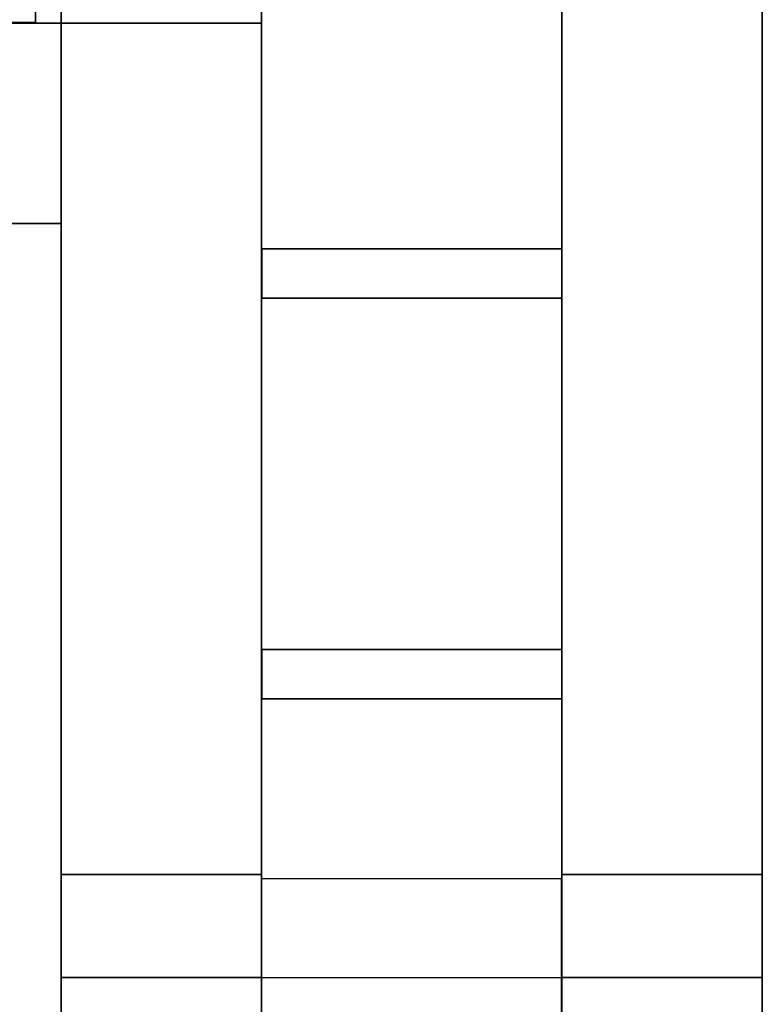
# Model space of a CAD drawing. Header units: millimetres. Extents: x -35 to 33166, y -35 to 31591.
# Tile 62 of 100: x 7144 to 7521, y 1257 to 1756. Entities that reach past the tile are written whole.
import ezdxf

# ---------------------------------------------------------------- set-up
doc = ezdxf.new("R2010")
doc.units = ezdxf.units.MM
doc.header["$LTSCALE"] = 25.4
doc.layers.get('0').update_dxf_attribs({"true_color": 0xffffff})
for name, color, linetype, true_color in [('end caps & lintels', 7, 'Continuous', 0xffa500), ('ICF - L1', 7, 'Continuous', 0xb4b464), ('ICF - L2', 7, 'Continuous', 0x64ff64)]:
    doc.layers.add(name, color=color, linetype=linetype, true_color=true_color)

# ---------------------------------------------------------------- blocks, each defined once
blk = doc.blocks.new('GF-WG02_LeftCap_6in_#1')
for p, q in [((0, 152.4), (0, 0)), ((50, 152.4), (0, 152.4)), ((50, 152.4, 457.2), (0, 152.4, 457.2)), ((0, 152.4, 457.2), (0, 0, 457.2)), ((0, 152.4), (0, 152.4, 457.2)), ((50, 0), (50, 152.4)), ((50, 0, 457.2), (50, 152.4, 457.2)), ((50, 152.4), (50, 152.4, 457.2)), ((0, 0), (50, 0)), ((0, 0, 457.2), (50, 0, 457.2)), ((0, 0), (0, 0, 457.2)), ((50, 0), (50, 0, 457.2))]:
    blk.add_line(p, q)
blk = doc.blocks.new('GF-WG02_LeftCap_6in_#2')
for p, q in [((0, 152.4), (0, 0)), ((50, 152.4), (0, 152.4)), ((50, 152.4, 457.2), (0, 152.4, 457.2)), ((0, 152.4, 457.2), (0, 0, 457.2)), ((0, 152.4), (0, 152.4, 457.2)), ((50, 0), (50, 152.4)), ((50, 0, 457.2), (50, 152.4, 457.2)), ((50, 152.4), (50, 152.4, 457.2)), ((0, 0), (50, 0)), ((0, 0, 457.2), (50, 0, 457.2)), ((0, 0), (0, 0, 457.2)), ((50, 0), (50, 0, 457.2))]:
    blk.add_line(p, q)
blk = doc.blocks.new('GF-WG02_LeftCap_6in_#3')
for p, q in [((0, 152.4), (0, 0)), ((50, 152.4), (0, 152.4)), ((50, 152.4, 457.2), (0, 152.4, 457.2)), ((0, 152.4, 457.2), (0, 0, 457.2)), ((0, 152.4), (0, 152.4, 457.2)), ((50, 0), (50, 152.4)), ((50, 0, 457.2), (50, 152.4, 457.2)), ((50, 152.4), (50, 152.4, 457.2)), ((0, 0), (50, 0)), ((0, 0, 457.2), (50, 0, 457.2)), ((0, 0), (0, 0, 457.2)), ((50, 0), (50, 0, 457.2))]:
    blk.add_line(p, q)
blk = doc.blocks.new('GF-WG02_LeftCap_6in_#4')
for p, q in [((0, 152.4), (0, 0)), ((50, 152.4), (0, 152.4)), ((50, 152.4, 457.2), (0, 152.4, 457.2)), ((0, 152.4, 457.2), (0, 0, 457.2)), ((0, 152.4), (0, 152.4, 457.2)), ((50, 0), (50, 152.4)), ((50, 0, 457.2), (50, 152.4, 457.2)), ((50, 152.4), (50, 152.4, 457.2)), ((0, 0), (50, 0)), ((0, 0, 457.2), (50, 0, 457.2)), ((0, 0), (0, 0, 457.2)), ((50, 0), (50, 0, 457.2))]:
    blk.add_line(p, q)
blk = doc.blocks.new('GF-WG02_LeftCap_6in_#5')
for p, q in [((0, 152.4), (0, 0)), ((50, 152.4), (0, 152.4)), ((50, 152.4, 271.2), (0, 152.4, 271.2)), ((0, 152.4, 271.2), (0, 0, 271.2)), ((0, 152.4), (0, 152.4, 271.2)), ((50, 0), (50, 152.4)), ((50, 0, 271.2), (50, 152.4, 271.2)), ((50, 152.4), (50, 152.4, 271.2)), ((0, 0), (50, 0)), ((0, 0, 271.2), (50, 0, 271.2)), ((0, 0), (0, 0, 271.2)), ((50, 0), (50, 0, 271.2))]:
    blk.add_line(p, q)
blk = doc.blocks.new('GF-WG02_HeadLintel_6in_#1')
for p, q in [((0, 152.4), (0, 0)), ((785, 152.4), (0, 152.4)), ((785, 152.4, 63), (0, 152.4, 63)), ((0, 152.4, 63), (0, 0, 63)), ((0, 152.4), (0, 152.4, 63)), ((0, 0), (785, 0)), ((0, 0, 63), (785, 0, 63)), ((0, 0), (0, 0, 63))]:
    blk.add_line(p, q)
blk = doc.blocks.new('GF-WG02_SillLintel_6in_#1')
for p, q in [((0, 152.4), (0, 0)), ((785, 152.4), (0, 152.4)), ((785, 152.4, 63), (0, 152.4, 63)), ((0, 152.4, 63), (0, 0, 63)), ((0, 152.4), (0, 152.4, 63)), ((0, 0), (785, 0)), ((0, 0, 63), (785, 0, 63)), ((0, 0), (0, 0, 63))]:
    blk.add_line(p, q)
blk = doc.blocks.new('6XR35_90_C_Web')
for p, q in [((-76.07, -46.84, -12.5), (-76.07, 46.84, -12.5)), ((-76.07, 46.84, -12.5), (76.07, 46.84, -12.5)), ((76.07, 46.84, 12.5), (-76.07, 46.84, 12.5)), ((-76.07, 46.84, 12.5), (-76.07, -46.84, 12.5)), ((-76.07, 46.84, -12.5), (-76.07, 46.84, 12.5)), ((76.07, 46.84, -12.5), (76.07, -46.84, -12.5)), ((76.07, -46.84, 12.5), (76.07, 46.84, 12.5)), ((76.07, 46.84, 12.5), (76.07, 46.84, -12.5)), ((76.07, -46.84, -12.5), (-76.07, -46.84, -12.5)), ((-76.07, -46.84, 12.5), (76.07, -46.84, 12.5)), ((-76.07, -46.84, 12.5), (-76.07, -46.84, -12.5)), ((76.07, -46.84, -12.5), (76.07, -46.84, 12.5))]:
    blk.add_line(p, q)
blk = doc.blocks.new('Group428#1')
for p, q in [((-254, -254, 457.2), (-1092.2, -254, 457.2)), ((-254, -254), (-1092.2, -254)), ((-254, -685.8, 457.2), (-254, -254, 457.2)), ((-254, -254, 457.2), (-254, -254)), ((-254, -685.8), (-254, -254)), ((-1092.2, -355.6, 457.2), (-355.6, -355.6, 457.2)), ((-1092.2, -355.6), (-355.6, -355.6)), ((-355.6, -355.6, 457.2), (-355.6, -685.8, 457.2)), ((-355.6, -355.6, 457.2), (-355.6, -355.6)), ((-355.6, -355.6), (-355.6, -685.8)), ((-355.6, -685.8, 457.2), (-254, -685.8, 457.2)), ((-355.6, -685.8), (-355.6, -685.8, 457.2)), ((-355.6, -685.8), (-254, -685.8)), ((-254, -685.8, 457.2), (-254, -685.8))]:
    blk.add_line(p, q)
blk = doc.blocks.new('Group429#1')
for p, q in [((-1092.2, 0, 457.2), (0, 0, 457.2)), ((0, 0), (-1092.2, 0)), ((0, 0, 457.2), (0, -685.8, 457.2)), ((0, -685.8), (0, 0)), ((-227.79, -101.6, 457.2), (-1092.2, -101.6, 457.2)), ((-1092.2, -101.6), (-227.79, -101.6)), ((-101.6, -685.8, 457.2), (-101.6, -227.96, 457.2)), ((-101.6, -227.96), (-101.6, -685.8)), ((0, -685.8, 457.2), (-101.6, -685.8, 457.2)), ((-101.6, -685.8, 457.2), (-101.6, -685.8)), ((-101.6, -685.8), (0, -685.8)), ((0, -685.8), (0, -685.8, 457.2))]:
    blk.add_line(p, q)
blk = doc.blocks.new('6XR35_90_C#1')
for name in ['Group429#1', 'Group428#1']:
    blk.add_blockref(name, (0, 0))
at = {"extrusion": (9.17096e-16, 1, -1.15708e-14)}
for p in [(177.8, 99.45, -381), (177.8, 99.45, -584.2)]:
    blk.add_blockref('6XR35_90_C_Web', p, dxfattribs=at)
at = {"extrusion": (9.17096e-16, 1, 1.15708e-14)}
for p in [(177.8, 360.57, -381), (177.8, 360.57, -584.2)]:
    blk.add_blockref('6XR35_90_C_Web', p, dxfattribs=at)
blk = doc.blocks.new('6XR35_90_C')
for name in ['Group429#1', 'Group428#1']:
    blk.add_blockref(name, (0, 0))
at = {"extrusion": (1, -1.02405e-15, 1.15708e-14)}
for p in [(-177.67, 358.96, -584.2), (-177.67, 358.96, -381)]:
    blk.add_blockref('6XR35_90_C_Web', p, dxfattribs=at)
at = {"extrusion": (1, -1.02405e-15, -1.15708e-14)}
for p in [(-177.67, 97.84, -584.2), (-177.67, 97.84, -381)]:
    blk.add_blockref('6XR35_90_C_Web', p, dxfattribs=at)
blk = doc.blocks.new('Group8500')
for p, q in [((-738.02, -355.6, 457.2), (-738.02, -254, 457.2)), ((-738.02, -254, 457.2), (-738.02, -254, 0)), ((-738.02, -254, 0), (-738.02, -355.6, 0)), ((-738.02, -254, 0), (-254, -254, 0)), ((-738.02, -254, 457.2), (-254, -254, 457.2)), ((-254, -685.8, 0), (-254, -254, 0)), ((-254, -254, 457.2), (-254, -254, 0)), ((-254, -254, 457.2), (-254, -685.8, 457.2)), ((-738.02, -355.6, 0), (-738.02, -355.6, 457.2)), ((-738.02, -355.6, 0), (-355.6, -355.6, 0)), ((-738.02, -355.6, 457.2), (-355.6, -355.6, 457.2)), ((-355.6, -685.8, 457.2), (-355.6, -355.6, 457.2)), ((-355.6, -355.6, 457.2), (-355.6, -355.6, 0)), ((-355.6, -685.8, 0), (-355.6, -355.6, 0))]:
    blk.add_line(p, q)
blk = doc.blocks.new('Group8501')
for p, q in [((-738.02, 0, 0), (-738.02, -101.6, 0)), ((-738.02, -101.6, 457.2), (-738.02, 0, 457.2)), ((-738.02, 0, 457.2), (-738.02, 0, 0)), ((-738.02, 0, 457.2), (0, 0, 457.2)), ((-738.02, 0, 0), (0, 0, 0)), ((-738.02, -101.6, 0), (-738.02, -101.6, 457.2)), ((-738.02, -101.6, 0), (-227.79, -101.6, 0)), ((-738.02, -101.6, 457.2), (-227.79, -101.6, 457.2))]:
    blk.add_line(p, q)
blk = doc.blocks.new('6XR35_90_C_MSG#99')
for name in ['Group8501', 'Group8500']:
    blk.add_blockref(name, (0, 0))
at = {"extrusion": (1, -1.02405e-15, 1.15708e-14)}
for p in [(-177.67, 358.96, -584.2), (-177.67, 358.96, -381)]:
    blk.add_blockref('6XR35_90_C_Web', p, dxfattribs=at)
at = {"extrusion": (1, -1.02405e-15, -1.15708e-14)}
for p in [(-177.67, 97.84, -584.2), (-177.67, 97.84, -381)]:
    blk.add_blockref('6XR35_90_C_Web', p, dxfattribs=at)
blk = doc.blocks.new('Group8666')
for p, q in [((-254, -254, 0), (-1019.76, -254, 0)), ((-254, -254, 457.2), (-1019.76, -254, 457.2)), ((-254, -685.8, 0), (-254, -254, 0)), ((-254, -254, 457.2), (-254, -254, 0)), ((-254, -254, 457.2), (-254, -685.8, 457.2)), ((-355.6, -355.6, 0), (-1019.76, -355.6, 0)), ((-355.6, -355.6, 457.2), (-1019.76, -355.6, 457.2)), ((-355.6, -685.8, 0), (-355.6, -355.6, 0)), ((-355.6, -685.8, 457.2), (-355.6, -355.6, 457.2)), ((-355.6, -355.6, 457.2), (-355.6, -355.6, 0)), ((-355.6, -685.8, 0), (-254, -685.8, 0)), ((-254, -685.8, 457.2), (-355.6, -685.8, 457.2)), ((-355.6, -685.8, 457.2), (-355.6, -685.8, 0)), ((-254, -685.8, 457.2), (-254, -685.8, 0))]:
    blk.add_line(p, q)
blk = doc.blocks.new('Group8667')
for p, q in [((0, 0, 457.2), (0, -685.8, 457.2)), ((0, -685.8), (0, 0)), ((-101.6, -227.96, 457.2), (-101.6, -685.8, 457.2)), ((-101.6, -685.8), (-101.6, -227.96)), ((0, -685.8), (-101.6, -685.8)), ((0, -685.8, 457.2), (-101.6, -685.8, 457.2)), ((-101.6, -685.8, 457.2), (-101.6, -685.8)), ((0, -685.8), (0, -685.8, 457.2))]:
    blk.add_line(p, q)
blk = doc.blocks.new('6XR35_90_C_MSG#134')
for name in ['Group8667', 'Group8666']:
    blk.add_blockref(name, (0, 0))
at = {"extrusion": (9.17096e-16, 1, -1.15708e-14)}
for p in [(177.8, 99.45, -381), (177.8, 99.45, -584.2)]:
    blk.add_blockref('6XR35_90_C_Web', p, dxfattribs=at)
at = {"extrusion": (9.17096e-16, 1, 1.15708e-14)}
for p in [(177.8, 360.57, -381), (177.8, 360.57, -584.2)]:
    blk.add_blockref('6XR35_90_C_Web', p, dxfattribs=at)
blk = doc.blocks.new('Group#1509')
for p, q in [((-738.02, -355.6, 457.2), (-738.02, -254, 457.2)), ((-738.02, -254, 457.2), (-738.02, -254, 0)), ((-738.02, -254, 0), (-738.02, -355.6, 0)), ((-738.02, -254, 0), (-254, -254, 0)), ((-738.02, -254, 457.2), (-254, -254, 457.2)), ((-254, -685.8, 0), (-254, -254, 0)), ((-254, -254, 457.2), (-254, -254, 0)), ((-254, -254, 457.2), (-254, -685.8, 457.2)), ((-738.02, -355.6, 0), (-738.02, -355.6, 457.2)), ((-355.6, -355.6, 0), (-738.02, -355.6, 0)), ((-738.02, -355.6, 457.2), (-355.6, -355.6, 457.2)), ((-355.6, -685.8, 457.2), (-355.6, -355.6, 457.2)), ((-355.6, -355.6, 457.2), (-355.6, -355.6, 0)), ((-355.6, -685.8, 0), (-355.6, -355.6, 0))]:
    blk.add_line(p, q)
blk = doc.blocks.new('Group#1510')
for p, q in [((-738.02, -101.6, 457.2), (-738.02, 0, 457.2)), ((-738.02, 0, 457.2), (-738.02, 0, 0)), ((-738.02, 0, 0), (-738.02, -101.6, 0)), ((-738.02, 0, 0), (0, 0, 0)), ((-738.02, 0, 457.2), (0, 0, 457.2)), ((-738.02, -101.6, 0), (-738.02, -101.6, 457.2)), ((-738.02, -101.6, 0), (-227.79, -101.6, 0)), ((-738.02, -101.6, 457.2), (-227.79, -101.6, 457.2))]:
    blk.add_line(p, q)
blk = doc.blocks.new('6XR35_90_C_MSG#170')
for name in ['Group#1510', 'Group#1509']:
    blk.add_blockref(name, (0, 0))
at = {"extrusion": (1, -1.02405e-15, 1.15708e-14)}
for p in [(-177.67, 358.96, -584.2), (-177.67, 358.96, -381)]:
    blk.add_blockref('6XR35_90_C_Web', p, dxfattribs=at)
at = {"extrusion": (1, -1.02405e-15, -1.15708e-14)}
for p in [(-177.67, 97.84, -584.2), (-177.67, 97.84, -381)]:
    blk.add_blockref('6XR35_90_C_Web', p, dxfattribs=at)
blk = doc.blocks.new('Group#3342')
for p, q in [((-254, -254, 0), (-1019.76, -254, 0)), ((-254, -254, 457.2), (-1019.76, -254, 457.2)), ((-254, -685.8, 0), (-254, -254, 0)), ((-254, -254, 457.2), (-254, -254, 0)), ((-254, -254, 457.2), (-254, -685.8, 457.2)), ((-355.6, -355.6, 0), (-1019.76, -355.6, 0)), ((-355.6, -355.6, 457.2), (-1019.76, -355.6, 457.2)), ((-355.6, -685.8, 457.2), (-355.6, -355.6, 457.2)), ((-355.6, -355.6, 457.2), (-355.6, -355.6, 0)), ((-355.6, -685.8, 0), (-355.6, -355.6, 0)), ((-355.6, -685.8, 0), (-254, -685.8, 0)), ((-254, -685.8, 457.2), (-355.6, -685.8, 457.2)), ((-355.6, -685.8, 457.2), (-355.6, -685.8, 0)), ((-254, -685.8, 457.2), (-254, -685.8, 0))]:
    blk.add_line(p, q)
blk = doc.blocks.new('Group9305')
for p, q in [((0, 0, 457.2), (0, -685.8, 457.2)), ((0, -685.8, 0), (0, 0, 0)), ((-101.6, -685.8, 0), (-101.6, -227.96, 0)), ((-101.6, -685.8, 457.2), (-101.6, -227.96, 457.2)), ((0, -685.8, 0), (-101.6, -685.8, 0)), ((0, -685.8, 457.2), (-101.6, -685.8, 457.2)), ((-101.6, -685.8, 457.2), (-101.6, -685.8, 0)), ((0, -685.8, 457.2), (0, -685.8, 0))]:
    blk.add_line(p, q)
blk = doc.blocks.new('6XR35_90_C_MSG#207')
for name in ['Group9305', 'Group#3342']:
    blk.add_blockref(name, (0, 0))
at = {"extrusion": (9.17096e-16, 1, -1.15708e-14)}
for p in [(177.8, 99.45, -381), (177.8, 99.45, -584.2)]:
    blk.add_blockref('6XR35_90_C_Web', p, dxfattribs=at)
at = {"extrusion": (9.17096e-16, 1, 1.15708e-14)}
for p in [(177.8, 360.57, -381), (177.8, 360.57, -584.2)]:
    blk.add_blockref('6XR35_90_C_Web', p, dxfattribs=at)
blk = doc.blocks.new('Group#3562')
for p, q in [((-1092.2, -254, 182.3), (-738.02, -254, 182.3)), ((-1092.2, -254, 457.2), (-254, -254, 457.2)), ((-738.02, -254, 182.3), (-738.02, -355.6, 182.3)), ((-738.02, -254, 0), (-738.02, -355.6, 0)), ((-738.02, -254, 182.3), (-738.02, -254, 0)), ((-738.02, -254, 0), (-254, -254, 0)), ((-254, -685.8, 0), (-254, -254, 0)), ((-254, -254, 457.2), (-254, -254, 0)), ((-254, -254, 457.2), (-254, -685.8, 457.2)), ((-738.02, -355.6, 182.3), (-1092.2, -355.6, 182.3)), ((-355.6, -355.6, 457.2), (-1092.2, -355.6, 457.2)), ((-738.02, -355.6, 0), (-738.02, -355.6, 182.3)), ((-738.02, -355.6, 0), (-355.6, -355.6, 0)), ((-355.6, -685.8, 457.2), (-355.6, -355.6, 457.2)), ((-355.6, -355.6, 457.2), (-355.6, -355.6, 0)), ((-355.6, -685.8, 0), (-355.6, -355.6, 0))]:
    blk.add_line(p, q)
blk = doc.blocks.new('Group#3563')
for p, q in [((-1092.2, 0, 182.3), (-738.02, 0, 182.3)), ((-1092.2, 0, 457.2), (0, 0, 457.2)), ((-738.02, 0, 182.3), (-738.02, -101.6, 182.3)), ((-738.02, 0, 0), (-738.02, -101.6, 0)), ((-738.02, 0, 182.3), (-738.02, 0, 0)), ((-738.02, 0, 0), (0, 0, 0)), ((-738.02, -101.6, 182.3), (-1092.2, -101.6, 182.3)), ((-227.79, -101.6, 457.2), (-1092.2, -101.6, 457.2)), ((-738.02, -101.6, 0), (-738.02, -101.6, 182.3)), ((-738.02, -101.6, 0), (-227.79, -101.6, 0))]:
    blk.add_line(p, q)
blk = doc.blocks.new('6XR35_90_C_MSG#239')
for name in ['Group#3563', 'Group#3562']:
    blk.add_blockref(name, (0, 0))
at = {"extrusion": (1, -1.02405e-15, 1.15708e-14)}
for p in [(-177.67, 358.96, -584.2), (-177.67, 358.96, -381)]:
    blk.add_blockref('6XR35_90_C_Web', p, dxfattribs=at)
at = {"extrusion": (1, -1.02405e-15, -1.15708e-14)}
for p in [(-177.67, 97.84, -584.2), (-177.67, 97.84, -381)]:
    blk.add_blockref('6XR35_90_C_Web', p, dxfattribs=at)
blk = doc.blocks.new('Group#4009')
for p, q in [((-1092.2, -254, 457.2), (-254, -254, 457.2)), ((-1092.2, -254, 0), (-254, -254, 0)), ((-254, -254, 457.2), (-254, -254, 0)), ((-254, -254, 457.2), (-254, -685.8, 457.2)), ((-254, -254, 0), (-254, -685.8, 0)), ((-355.6, -355.6, 0), (-1092.2, -355.6, 0)), ((-1092.2, -355.6, 457.2), (-355.6, -355.6, 457.2)), ((-355.6, -355.6, 457.2), (-355.6, -355.6, 0)), ((-355.6, -685.8, 457.2), (-355.6, -355.6, 457.2)), ((-355.6, -355.6, 0), (-355.6, -685.8, 0)), ((-254, -685.8, 457.2), (-355.6, -685.8, 457.2)), ((-355.6, -685.8, 0), (-254, -685.8, 0)), ((-355.6, -685.8, 457.2), (-355.6, -685.8, 0)), ((-254, -685.8, 0), (-254, -685.8, 457.2))]:
    blk.add_line(p, q)
blk = doc.blocks.new('Group#4010')
for p, q in [((-0.01, -685.8, 98.33), (-0.01, -0.02, 98.33)), ((-0.01, -0.02, 250.87), (-0.01, -685.8, 250.87)), ((-0.01, -0.02, 0), (-0.01, -685.8, 0)), ((-0.01, -685.8, 457.2), (-0.01, -0.02, 457.2)), ((-101.6, -227.96, 98.33), (-101.6, -685.8, 98.33)), ((-101.6, -685.8, 250.87), (-101.6, -227.96, 250.87)), ((-101.6, -227.96, 0), (-101.6, -685.8, 0)), ((-101.6, -685.8, 457.2), (-101.6, -227.96, 457.2)), ((-101.6, -685.8, 98.33), (-0.01, -685.8, 98.33)), ((-0.01, -685.8, 250.87), (-101.6, -685.8, 250.87)), ((-101.6, -685.8, 98.33), (-101.6, -685.8, 0)), ((-101.6, -685.8, 0), (-0.01, -685.8, 0)), ((-0.01, -685.8, 457.2), (-101.6, -685.8, 457.2)), ((-101.6, -685.8, 457.2), (-101.6, -685.8, 250.87)), ((-0.01, -685.8, 0), (-0.01, -685.8, 98.33)), ((-0.01, -685.8, 250.87), (-0.01, -685.8, 457.2))]:
    blk.add_line(p, q)
blk = doc.blocks.new('Group#4011')
for p, q in [((-76.07, -1.12, -12.5), (-76.07, -1.12, 12.5)), ((-76.07, -1.12, 12.5), (76.07, -1.12, 12.5)), ((76.07, -1.12, -12.5), (-76.07, -1.12, -12.5)), ((-76.07, -1.12, 12.5), (-76.07, -46.84, 12.5)), ((-76.07, -1.12, -12.5), (-76.07, -46.84, -12.5)), ((76.07, -1.12, 12.5), (76.07, -1.12, -12.5)), ((76.07, -1.12, 12.5), (76.07, -46.84, 12.5)), ((76.07, -1.12, -12.5), (76.07, -46.84, -12.5)), ((-76.07, -46.84, -12.5), (-76.07, -46.84, 12.5)), ((-76.07, -46.84, -12.5), (76.07, -46.84, -12.5)), ((-76.07, -46.84, 12.5), (76.07, -46.84, 12.5)), ((76.07, -46.84, -12.5), (76.07, -46.84, 12.5))]:
    blk.add_line(p, q)
blk = doc.blocks.new('Group#4012')
for p, q in [((-76.07, -1.12, -12.5), (-76.07, -1.12, 12.5)), ((-76.07, -1.12, 12.5), (76.07, -1.12, 12.5)), ((76.07, -1.12, -12.5), (-76.07, -1.12, -12.5)), ((-76.07, -1.12, 12.5), (-76.07, -46.84, 12.5)), ((-76.07, -1.12, -12.5), (-76.07, -46.84, -12.5)), ((76.07, -1.12, 12.5), (76.07, -1.12, -12.5)), ((76.07, -1.12, 12.5), (76.07, -46.84, 12.5)), ((76.07, -1.12, -12.5), (76.07, -46.84, -12.5)), ((-76.07, -46.84, -12.5), (-76.07, -46.84, 12.5)), ((-76.07, -46.84, -12.5), (76.07, -46.84, -12.5)), ((-76.07, -46.84, 12.5), (76.07, -46.84, 12.5)), ((76.07, -46.84, -12.5), (76.07, -46.84, 12.5))]:
    blk.add_line(p, q)
blk = doc.blocks.new('6XR35_90_C_MSG#278')
for name in ['Group#4010', 'Group#4009']:
    blk.add_blockref(name, (0, 0))
at = {"extrusion": (9.17096e-16, 1, 1.15708e-14)}
for p in [(177.8, 360.57, -381), (177.8, 360.57, -584.2)]:
    blk.add_blockref('6XR35_90_C_Web', p, dxfattribs=at)
at = {"extrusion": (9.17096e-16, 1, -1.15708e-14)}
for name, p in [('Group#4012', (177.8, 99.45, -381)), ('Group#4011', (177.8, 99.45, -584.2))]:
    blk.add_blockref(name, p, dxfattribs=at)
blk = doc.blocks.new('Group8285')
for p, q in [((-101.6, 0, 0), (-101.6, 265.1, 0)), ((-101.6, 265.1, 0), (0, 265.1, 0)), ((-101.6, 212.88, 457.2), (-101.6, 265.1, 457.2)), ((-101.6, 265.1, 457.2), (-101.6, 265.1, 0)), ((-101.6, 265.1, 457.2), (0, 265.1, 457.2)), ((0, 0, 0), (0, 265.1, 0)), ((0, 265.1, 457.2), (0, 265.1, 0)), ((0, 212.88, 457.2), (0, 265.1, 457.2)), ((-101.6, 212.88, 367.8), (0, 212.88, 367.8)), ((-101.6, 212.88, 367.8), (-101.6, 0, 367.8)), ((0, 212.88, 457.2), (-101.6, 212.88, 457.2)), ((-101.6, 212.88, 457.2), (-101.6, 212.88, 367.8)), ((0, 0, 367.8), (0, 212.88, 367.8)), ((0, 212.88, 367.8), (0, 212.88, 457.2)), ((-101.6, 0, 367.8), (0, 0, 367.8)), ((-101.6, 0, 0), (0, 0, 0)), ((-101.6, 0, 367.8), (-101.6, 0, 0)), ((0, 0, 367.8), (0, 0, 0))]:
    blk.add_line(p, q)
blk = doc.blocks.new('Group8286')
for p, q in [((-355.6, 0, 0), (-355.6, 265.1, 0)), ((-355.6, 265.1, 0), (-254, 265.1, 0)), ((-355.6, 212.88, 457.2), (-355.6, 265.1, 457.2)), ((-355.6, 265.1, 457.2), (-355.6, 265.1, 0)), ((-355.6, 265.1, 457.2), (-254, 265.1, 457.2)), ((-254, 0, 0), (-254, 265.1, 0)), ((-254, 265.1, 457.2), (-254, 265.1, 0)), ((-254, 212.88, 457.2), (-254, 265.1, 457.2)), ((-254, 212.88, 367.8), (-355.6, 212.88, 367.8)), ((-355.6, 212.88, 367.8), (-355.6, 0, 367.8)), ((-355.6, 212.88, 457.2), (-355.6, 212.88, 367.8)), ((-254, 212.88, 457.2), (-355.6, 212.88, 457.2)), ((-254, 0, 367.8), (-254, 212.88, 367.8)), ((-254, 212.88, 367.8), (-254, 212.88, 457.2)), ((-355.6, 0, 367.8), (-254, 0, 367.8)), ((-355.6, 0, 0), (-254, 0, 0)), ((-355.6, 0, 367.8), (-355.6, 0, 0)), ((-254, 0, 367.8), (-254, 0, 0))]:
    blk.add_line(p, q)
blk = doc.blocks.new('Group8287')
for p, q in [((-101.6, 114.1, 51), (-253.75, 114.1, 51)), ((-253.75, 114.1, 51), (-253.75, 114.1, 144.68)), ((-253.75, 114.1, 144.68), (-101.6, 114.1, 144.68)), ((-253.75, 89.1, 51), (-253.75, 114.1, 51)), ((-253.75, 114.1, 144.68), (-253.75, 89.1, 144.68)), ((-101.6, 114.1, 144.68), (-101.6, 114.1, 51)), ((-101.6, 114.1, 51), (-101.6, 89.1, 51)), ((-101.6, 89.1, 144.68), (-101.6, 114.1, 144.68)), ((-101.6, 89.1, 144.68), (-253.75, 89.1, 144.68)), ((-253.75, 89.1, 144.68), (-253.75, 89.1, 51)), ((-253.75, 89.1, 51), (-101.6, 89.1, 51)), ((-101.6, 89.1, 51), (-101.6, 89.1, 144.68))]:
    blk.add_line(p, q)
blk = doc.blocks.new('6XR35_96_S_CUT_10_375_MSG#1')
for name in ['Group8286', 'Group8285', 'Group8287']:
    blk.add_blockref(name, (0, 0))
blk = doc.blocks.new('Group8763')
for p, q in [((-101.6, 265.1, 457.2), (-101.6, 212.88, 457.2)), ((-101.6, 265.1, 457.2), (-101.6, 265.1, 0)), ((-101.6, 265.1, 0), (-101.6, 212.88, 0)), ((-101.6, 265.1, 457.2), (0, 265.1, 457.2)), ((-101.6, 265.1, 0), (0, 265.1, 0)), ((0, 265.1, 457.2), (0, 212.88, 457.2)), ((0, 265.1, 0), (0, 212.88, 0)), ((0, 265.1, 457.2), (0, 265.1, 0)), ((-101.6, 212.88, 0), (0, 212.88, 0)), ((0, 212.88, 457.2), (-101.6, 212.88, 457.2)), ((-101.6, 212.88, 457.2), (-101.6, 212.88, 0)), ((0, 212.88, 0), (0, 212.88, 457.2))]:
    blk.add_line(p, q)
blk = doc.blocks.new('Group8764')
for p, q in [((-355.6, 265.1, 457.2), (-355.6, 212.88, 457.2)), ((-355.6, 265.1, 457.2), (-355.6, 265.1, 0)), ((-355.6, 265.1, 0), (-355.6, 212.88, 0)), ((-355.6, 265.1, 457.2), (-254, 265.1, 457.2)), ((-355.6, 265.1, 0), (-254, 265.1, 0)), ((-254, 265.1, 457.2), (-254, 212.88, 457.2)), ((-254, 265.1, 0), (-254, 212.88, 0)), ((-254, 265.1, 457.2), (-254, 265.1, 0)), ((-355.6, 212.88, 0), (-254, 212.88, 0)), ((-254, 212.88, 457.2), (-355.6, 212.88, 457.2)), ((-355.6, 212.88, 457.2), (-355.6, 212.88, 0)), ((-254, 212.88, 0), (-254, 212.88, 457.2))]:
    blk.add_line(p, q)
blk = doc.blocks.new('6XR35_96_S_CUT_10_375_MSG#3')
for name in ['Group8764', 'Group8763']:
    blk.add_blockref(name, (0, 0))
blk = doc.blocks.new('Group#3458')
for p, q in [((-101.6, 265.1, 457.2), (-101.6, 212.88, 457.2)), ((-101.6, 265.1, 457.2), (-101.6, 265.1, 0)), ((-101.6, 265.1, 0), (-101.6, 212.88, 0)), ((0, 265.1, 457.2), (-101.6, 265.1, 457.2)), ((-101.6, 265.1, 0), (0, 265.1, 0)), ((0, 265.1, 457.2), (0, 212.88, 457.2)), ((0, 265.1, 0), (0, 212.88, 0)), ((0, 265.1, 0), (0, 265.1, 457.2)), ((-101.6, 212.88, 0), (0, 212.88, 0)), ((0, 212.88, 457.2), (-101.6, 212.88, 457.2)), ((-101.6, 212.88, 457.2), (-101.6, 212.88, 0)), ((0, 212.88, 0), (0, 212.88, 457.2))]:
    blk.add_line(p, q)
blk = doc.blocks.new('Group#3459')
for p, q in [((-355.6, 265.1, 457.2), (-355.6, 212.88, 457.2)), ((-355.6, 265.1, 457.2), (-355.6, 265.1, 0)), ((-355.6, 265.1, 0), (-355.6, 212.88, 0)), ((-355.6, 265.1, 457.2), (-254, 265.1, 457.2)), ((-355.6, 265.1, 0), (-254, 265.1, 0)), ((-254, 265.1, 457.2), (-254, 212.88, 457.2)), ((-254, 265.1, 0), (-254, 212.88, 0)), ((-254, 265.1, 457.2), (-254, 265.1, 0)), ((-355.6, 212.88, 0), (-254, 212.88, 0)), ((-254, 212.88, 457.2), (-355.6, 212.88, 457.2)), ((-355.6, 212.88, 457.2), (-355.6, 212.88, 0)), ((-254, 212.88, 0), (-254, 212.88, 457.2))]:
    blk.add_line(p, q)
blk = doc.blocks.new('6XR35_96_S_CUT_10_375_MSG#5')
for name in ['Group#3459', 'Group#3458']:
    blk.add_blockref(name, (0, 0))
blk = doc.blocks.new('Group#4403')
for p, q in [((-101.6, 0, 98.33), (-101.6, 265.1, 98.33)), ((-101.6, 265.1, 98.33), (-101.6, 265.1, 0)), ((-101.6, 0, 0), (-101.6, 265.1, 0)), ((-101.6, 265.1, 0), (-0.01, 265.1, 0)), ((-0.01, 265.1, 98.33), (-101.6, 265.1, 98.33)), ((-101.6, 0, 457.2), (-101.6, 265.1, 457.2)), ((-101.6, 265.1, 457.2), (-101.6, 265.1, 250.87)), ((-101.6, 265.1, 250.87), (-101.6, 0, 250.87)), ((-101.6, 265.1, 457.2), (0, 265.1, 457.2)), ((-101.6, 265.1, 250.87), (-0.01, 265.1, 250.87)), ((-0.01, 265.1, 0), (0, 0, 0)), ((-0.01, 0, 98.33), (-0.01, 265.1, 98.33)), ((-0.01, 265.1, 98.33), (-0.01, 265.1, 0)), ((-0.01, 265.1, 250.87), (-0.01, 0, 250.87)), ((0, 265.1, 457.2), (-0.01, 265.1, 250.87)), ((0, 265.1, 457.2), (0, 0, 457.2)), ((-101.6, 0, 0), (-101.6, 0, 98.33)), ((0, 0, 0), (-101.6, 0, 0)), ((-0.01, 0, 98.33), (-101.6, 0, 98.33)), ((-101.6, 0, 250.87), (-101.6, 0, 457.2)), ((-101.6, 0, 250.87), (-0.01, 0, 250.87)), ((-101.6, 0, 457.2), (0, 0, 457.2)), ((0, 0, 0), (-0.01, 0, 98.33)), ((-0.01, 0, 250.87), (0, 0, 457.2))]:
    blk.add_line(p, q)
blk = doc.blocks.new('Group#4404')
for p, q in [((-355.6, 0, 0), (-355.6, 265.1, 0)), ((-355.6, 265.1, 0), (-254, 265.1, 0)), ((-355.6, 0, 457.2), (-355.6, 265.1, 457.2)), ((-355.6, 265.1, 457.2), (-355.6, 265.1, 0)), ((-355.6, 265.1, 457.2), (-254, 265.1, 457.2)), ((-254, 265.1, 98.33), (-254.04, 265.1, 98.33)), ((-254.04, 265.1, 98.33), (-254.04, 0, 98.33)), ((-254.04, 265.1, 98.33), (-254.04, 265.1, 250.87)), ((-254.04, 265.1, 250.87), (-254.04, 0, 250.87)), ((-254.04, 265.1, 250.87), (-254, 265.1, 250.87)), ((-254, 0, 98.33), (-254, 265.1, 98.33)), ((-254, 265.1, 250.87), (-254, 0, 250.87)), ((-254, 0, 0), (-254, 265.1, 0)), ((-254, 0, 457.2), (-254, 265.1, 457.2)), ((-254, 265.1, 0), (-254, 265.1, 98.33)), ((-254, 265.1, 250.87), (-254, 265.1, 457.2)), ((-355.6, 0, 457.2), (-254, 0, 457.2)), ((-355.6, 0, 457.2), (-355.6, 0, 0)), ((-355.6, 0, 0), (-254, 0, 0)), ((-254.04, 0, 98.33), (-254, 0, 98.33)), ((-254.04, 0, 250.87), (-254.04, 0, 98.33)), ((-254, 0, 250.87), (-254.04, 0, 250.87)), ((-254, 0, 250.87), (-254, 0, 457.2)), ((-254, 0, 0), (-254, 0, 98.33))]:
    blk.add_line(p, q)
blk = doc.blocks.new('Group#4405')
for p, q in [((-253.75, 114.1, 98.33), (-253.75, 89.1, 98.33)), ((-101.6, 114.1, 98.33), (-253.75, 114.1, 98.33)), ((-253.75, 89.1, 51), (-253.75, 114.1, 51)), ((-253.75, 114.1, 51), (-101.6, 114.1, 51)), ((-253.75, 114.1, 98.33), (-253.75, 114.1, 51)), ((-101.6, 89.1, 98.33), (-101.6, 114.1, 98.33)), ((-101.6, 89.1, 51), (-101.6, 114.1, 51)), ((-101.6, 114.1, 98.33), (-101.6, 114.1, 51)), ((-253.75, 89.1, 98.33), (-101.6, 89.1, 98.33)), ((-253.75, 89.1, 51), (-101.6, 89.1, 51)), ((-253.75, 89.1, 98.33), (-253.75, 89.1, 51)), ((-101.6, 89.1, 98.33), (-101.6, 89.1, 51))]:
    blk.add_line(p, q)
blk = doc.blocks.new('6XR35_96_S_CUT_10_375_MSG#9')
for name in ['Group#4404', 'Group#4403', 'Group#4405']:
    blk.add_blockref(name, (0, 0))
blk = doc.blocks.new('Group3573')
at = {"layer": 'ICF - L1'}
for name, p in [('6XR35_90_C#1', (7521.01, 2008.52, 357.2)), ('6XR35_90_C_MSG#278', (7521.01, 2008.52, 3100.4)), ('6XR35_90_C_MSG#134', (7521.01, 2008.52, 1271.6)), ('6XR35_90_C_MSG#207', (7521.01, 2008.52, 2186)), ('6XR35_96_S_CUT_10_375_MSG#1', (7521.01, 1057.62, 357.2)), ('6XR35_96_S_CUT_10_375_MSG#3', (7521.01, 1057.62, 1271.6)), ('6XR35_96_S_CUT_10_375_MSG#5', (7521.01, 1057.62, 2186)), ('6XR35_96_S_CUT_10_375_MSG#9', (7521.01, 1057.62, 3100.4))]:
    blk.add_blockref(name, p, dxfattribs=at)
at = {"layer": 'ICF - L1', "extrusion": (0, 0, -1), "zscale": -1, "rotation": 89.99999999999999}
for name, p in [('6XR35_90_C', (-7521.01, 2008.52, 100)), ('6XR35_90_C_MSG#99', (-7521.01, 2008.52, -814.4)), ('6XR35_90_C_MSG#170', (-7521.01, 2008.52, -1728.8)), ('6XR35_90_C_MSG#239', (-7521.01, 2008.52, -2643.2))]:
    blk.add_blockref(name, p, dxfattribs=at)
blk = doc.blocks.new('Group428')
for p, q in [((-254, -254, 457.2), (-1092.2, -254, 457.2)), ((-254, -254), (-1092.2, -254)), ((-254, -685.8, 457.2), (-254, -254, 457.2)), ((-254, -254, 457.2), (-254, -254)), ((-254, -685.8), (-254, -254)), ((-1092.2, -355.6, 457.2), (-355.6, -355.6, 457.2)), ((-1092.2, -355.6), (-355.6, -355.6)), ((-355.6, -355.6, 457.2), (-355.6, -685.8, 457.2)), ((-355.6, -355.6, 457.2), (-355.6, -355.6)), ((-355.6, -355.6), (-355.6, -685.8)), ((-355.6, -685.8, 457.2), (-254, -685.8, 457.2)), ((-355.6, -685.8), (-355.6, -685.8, 457.2)), ((-355.6, -685.8), (-254, -685.8)), ((-254, -685.8, 457.2), (-254, -685.8))]:
    blk.add_line(p, q)
blk = doc.blocks.new('6XR35_90_C#3')
for name in ['Group429#1', 'Group428']:
    blk.add_blockref(name, (0, 0))
at = {"extrusion": (1, -1.02405e-15, 1.15708e-14)}
for p in [(-177.67, 358.96, -584.2), (-177.67, 358.96, -381)]:
    blk.add_blockref('6XR35_90_C_Web', p, dxfattribs=at)
at = {"extrusion": (1, -1.02405e-15, -1.15708e-14)}
for p in [(-177.67, 97.84, -584.2), (-177.67, 97.84, -381)]:
    blk.add_blockref('6XR35_90_C_Web', p, dxfattribs=at)
at = {"extrusion": (9.17096e-16, 1, -1.15708e-14)}
for p in [(177.8, 99.45, -381), (177.8, 99.45, -584.2)]:
    blk.add_blockref('6XR35_90_C_Web', p, dxfattribs=at)
at = {"extrusion": (9.17096e-16, 1, 1.15708e-14)}
for p in [(177.8, 360.57, -381), (177.8, 360.57, -584.2)]:
    blk.add_blockref('6XR35_90_C_Web', p, dxfattribs=at)
blk = doc.blocks.new('Group#1482')
for p, q in [((0, 265.1, 457.2), (-101.6, 265.1, 457.2)), ((-101.6, 265.1, 457.2), (-101.6, 0, 457.2)), ((-101.6, 265.1), (-101.6, 0)), ((-101.6, 265.1, 457.2), (-101.6, 265.1)), ((-101.6, 265.1), (0, 265.1)), ((0, 0), (0, 265.1)), ((0, 265.1), (0, 265.1, 457.2)), ((0, 265.1, 457.2), (0, 0, 457.2)), ((-101.6, 0), (0, 0)), ((0, 0, 457.2), (-101.6, 0, 457.2)), ((0, 0, 457.2), (0, 0)), ((-101.6, 0, 457.2), (-101.6, 0))]:
    blk.add_line(p, q)
blk = doc.blocks.new('Group#1483')
for p, q in [((-355.6, 0, 457.2), (-355.6, 265.1, 457.2)), ((-355.6, 265.1, 457.2), (-355.6, 265.1)), ((-355.6, 265.1), (-355.6, 0)), ((-254, 265.1, 457.2), (-355.6, 265.1, 457.2)), ((-355.6, 265.1), (-254, 265.1)), ((-254, 0, 457.2), (-254, 265.1, 457.2)), ((-254, 0), (-254, 265.1)), ((-254, 265.1), (-254, 265.1, 457.2)), ((-355.6, 0), (-355.6, 0, 457.2)), ((-254, 0, 457.2), (-355.6, 0, 457.2)), ((-355.6, 0), (-254, 0)), ((-254, 0), (-254, 0, 457.2))]:
    blk.add_line(p, q)
blk = doc.blocks.new('Group#1484')
for p, q in [((-101.6, 114.1, 51), (-253.75, 114.1, 51)), ((-253.75, 114.1, 51), (-253.75, 114.1, 144.68)), ((-253.75, 114.1, 144.68), (-101.6, 114.1, 144.68)), ((-253.75, 89.1, 51), (-253.75, 114.1, 51)), ((-253.75, 114.1, 144.68), (-253.75, 89.1, 144.68)), ((-101.6, 114.1, 144.68), (-101.6, 114.1, 51)), ((-101.6, 114.1, 51), (-101.6, 89.1, 51)), ((-101.6, 89.1, 144.68), (-101.6, 114.1, 144.68)), ((-101.6, 89.1, 144.68), (-253.75, 89.1, 144.68)), ((-253.75, 89.1, 144.68), (-253.75, 89.1, 51)), ((-253.75, 89.1, 51), (-101.6, 89.1, 51)), ((-101.6, 89.1, 51), (-101.6, 89.1, 144.68))]:
    blk.add_line(p, q)
blk = doc.blocks.new('Group#1485')
for p, q in [((-101.6, 114.1, 312.12), (-253.75, 114.1, 312.12)), ((-253.75, 114.1, 312.12), (-253.75, 114.1, 405.8)), ((-253.75, 114.1, 405.8), (-101.6, 114.1, 405.8)), ((-253.75, 89.1, 312.12), (-253.75, 114.1, 312.12)), ((-253.75, 114.1, 405.8), (-253.75, 89.1, 405.8)), ((-101.6, 114.1, 405.8), (-101.6, 114.1, 312.12)), ((-101.6, 114.1, 312.12), (-101.6, 89.1, 312.12)), ((-101.6, 89.1, 405.8), (-101.6, 114.1, 405.8)), ((-101.6, 89.1, 405.8), (-253.75, 89.1, 405.8)), ((-253.75, 89.1, 405.8), (-253.75, 89.1, 312.12)), ((-253.75, 89.1, 312.12), (-101.6, 89.1, 312.12)), ((-101.6, 89.1, 312.12), (-101.6, 89.1, 405.8))]:
    blk.add_line(p, q)
blk = doc.blocks.new('6XR35_96_S#1_CUT_10_375')
for name in ['Group#1483', 'Group#1482', 'Group#1484', 'Group#1485']:
    blk.add_blockref(name, (0, 0))
blk = doc.blocks.new('Group9444')
for p, q in [((-1092.2, -254, 0), (-254, -254, 0)), ((-1019.76, -254, 457.2), (-254, -254, 457.2)), ((-254, -685.8, 0), (-254, -254, 0)), ((-254, -254, 457.2), (-254, -254, 0)), ((-254, -254, 457.2), (-254, -685.8, 457.2)), ((-355.6, -355.6, 0), (-1092.2, -355.6, 0)), ((-355.6, -355.6, 457.2), (-1019.76, -355.6, 457.2)), ((-355.6, -685.8, 457.2), (-355.6, -355.6, 457.2)), ((-355.6, -355.6, 457.2), (-355.6, -355.6, 0)), ((-355.6, -685.8, 0), (-355.6, -355.6, 0)), ((-355.6, -685.8, 0), (-254, -685.8, 0)), ((-254, -685.8, 457.2), (-355.6, -685.8, 457.2)), ((-355.6, -685.8, 457.2), (-355.6, -685.8, 0)), ((-254, -685.8, 457.2), (-254, -685.8, 0))]:
    blk.add_line(p, q)
blk = doc.blocks.new('Group9445')
for p, q in [((0, 0, 0), (0, -685.8, 0)), ((0, 0, 457.2), (0, -685.8, 457.2)), ((-101.6, -227.96, 0), (-101.6, -685.8, 0)), ((-101.6, -685.8, 457.2), (-101.6, -227.96, 457.2)), ((-101.6, -685.8, 0), (0, -685.8, 0)), ((0, -685.8, 457.2), (-101.6, -685.8, 457.2)), ((-101.6, -685.8, 457.2), (-101.6, -685.8, 0)), ((0, -685.8, 457.2), (0, -685.8, 0))]:
    blk.add_line(p, q)
blk = doc.blocks.new('6XR35_90_C#3_MSG#34')
for name in ['Group9445', 'Group9444']:
    blk.add_blockref(name, (0, 0))
at = {"extrusion": (9.17096e-16, 1, -1.15708e-14)}
for p in [(177.8, 99.45, -381), (177.8, 99.45, -584.2)]:
    blk.add_blockref('6XR35_90_C_Web', p, dxfattribs=at)
at = {"extrusion": (9.17096e-16, 1, 1.15708e-14)}
blk.add_blockref('6XR35_90_C_Web', (177.8, 360.57, -584.2), dxfattribs=at)
blk = doc.blocks.new('Group#4805')
for p, q in [((-254, -254, 0), (-1019.76, -254, 0)), ((-254, -254, 457.2), (-1019.76, -254, 457.2)), ((-254, -685.8, 0), (-254, -254, 0)), ((-254, -254, 457.2), (-254, -254, 0)), ((-254, -254, 457.2), (-254, -685.8, 457.2)), ((-355.6, -355.6, 0), (-1019.76, -355.6, 0)), ((-355.6, -355.6, 457.2), (-1019.76, -355.6, 457.2)), ((-355.6, -685.8, 0), (-355.6, -355.6, 0)), ((-355.6, -685.8, 457.2), (-355.6, -355.6, 457.2)), ((-355.6, -355.6, 457.2), (-355.6, -355.6, 0)), ((-355.6, -685.8, 0), (-254, -685.8, 0)), ((-254, -685.8, 457.2), (-355.6, -685.8, 457.2)), ((-355.6, -685.8, 457.2), (-355.6, -685.8, 0)), ((-254, -685.8, 457.2), (-254, -685.8, 0))]:
    blk.add_line(p, q)
blk = doc.blocks.new('Group#4806')
for p, q in [((0, 0, 0), (0, -685.8, 0)), ((0, 0, 457.2), (0, -685.8, 457.2)), ((-101.6, -227.96, 0), (-101.6, -685.8, 0)), ((-101.6, -685.8, 457.2), (-101.6, -227.96, 457.2)), ((-101.6, -685.8, 0), (0, -685.8, 0)), ((0, -685.8, 457.2), (-101.6, -685.8, 457.2)), ((-101.6, -685.8, 457.2), (-101.6, -685.8, 0)), ((0, -685.8, 457.2), (0, -685.8, 0))]:
    blk.add_line(p, q)
blk = doc.blocks.new('6XR35_90_C#3_MSG#59')
for name in ['Group#4806', 'Group#4805']:
    blk.add_blockref(name, (0, 0))
at = {"extrusion": (9.17096e-16, 1, -1.15708e-14)}
for p in [(177.8, 99.45, -381), (177.8, 99.45, -584.2)]:
    blk.add_blockref('6XR35_90_C_Web', p, dxfattribs=at)
at = {"extrusion": (9.17096e-16, 1, 1.15708e-14)}
for p in [(177.8, 360.57, -381), (177.8, 360.57, -584.2)]:
    blk.add_blockref('6XR35_90_C_Web', p, dxfattribs=at)
blk = doc.blocks.new('Group#4851')
for p, q in [((-1092.2, -254, 0), (-254, -254, 0)), ((-1092.2, -254, 457.2), (-254, -254, 457.2)), ((-254, -254, 0), (-254, -685.8, 0)), ((-254, -254, 457.2), (-254, -254, 0)), ((-254, -355.6, 457.2), (-254, -254, 457.2)), ((-254, -355.6, 457.2), (-1092.2, -355.6, 457.2)), ((-355.6, -355.6, 0), (-1092.2, -355.6, 0)), ((-355.6, -355.6, 124.2), (-355.6, -355.6, 0)), ((-355.6, -355.6, 124.2), (-254, -355.6, 124.2)), ((-355.6, -355.6, 124.2), (-355.6, -685.8, 124.2)), ((-355.6, -685.8, 0), (-355.6, -355.6, 0)), ((-254, -355.6, 124.2), (-254, -355.6, 457.2)), ((-254, -685.8, 124.2), (-254, -355.6, 124.2))]:
    blk.add_line(p, q)
blk = doc.blocks.new('Group10412')
for p, q in [((-1092.2, 0, 457.2), (0, 0, 457.2)), ((-1092.2, 0, 0), (0, 0, 0)), ((-227.79, -101.6, 0), (-1092.2, -101.6, 0)), ((-227.79, -101.6, 457.2), (-1092.2, -101.6, 457.2))]:
    blk.add_line(p, q)
blk = doc.blocks.new('6XR35_90_C#3_MSG#96')
for name in ['Group10412', 'Group#4851']:
    blk.add_blockref(name, (0, 0))
at = {"extrusion": (1, -1.02405e-15, 1.15708e-14)}
for p in [(-177.67, 358.96, -584.2), (-177.67, 358.96, -381)]:
    blk.add_blockref('6XR35_90_C_Web', p, dxfattribs=at)
at = {"extrusion": (1, -1.02405e-15, -1.15708e-14)}
for p in [(-177.67, 97.84, -584.2), (-177.67, 97.84, -381)]:
    blk.add_blockref('6XR35_90_C_Web', p, dxfattribs=at)
blk = doc.blocks.new('6XR35_96_S_Web')
for p, q in [((-76.07, -46.84, -12.5), (-76.07, 46.84, -12.5)), ((-76.07, 46.84, -12.5), (76.07, 46.84, -12.5)), ((76.07, 46.84, 12.5), (-76.07, 46.84, 12.5)), ((-76.07, 46.84, 12.5), (-76.07, -46.84, 12.5)), ((-76.07, 46.84, -12.5), (-76.07, 46.84, 12.5)), ((76.07, 46.84, -12.5), (76.07, -46.84, -12.5)), ((76.07, -46.84, 12.5), (76.07, 46.84, 12.5)), ((76.07, 46.84, 12.5), (76.07, 46.84, -12.5)), ((76.07, -46.84, -12.5), (-76.07, -46.84, -12.5)), ((-76.07, -46.84, 12.5), (76.07, -46.84, 12.5)), ((-76.07, -46.84, 12.5), (-76.07, -46.84, -12.5)), ((76.07, -46.84, -12.5), (76.07, -46.84, 12.5))]:
    blk.add_line(p, q)
blk = doc.blocks.new('Group#5312')
for p, q in [((-101.6, 950.849, 159.512), (-101.6, 0, 159.512)), ((-101.6, 0), (-101.6, 950.849)), ((0, 0, 159.512), (0, 950.849, 159.512)), ((0, 950.849), (0, 0))]:
    blk.add_line(p, q)
blk = doc.blocks.new('Group#5313')
for p, q in [((-355.6, 950.849, 159.512), (-355.6, 0, 159.512)), ((-355.6, 0), (-355.6, 950.849)), ((-254, 0, 159.512), (-254, 950.849, 159.512)), ((-254, 950.849), (-254, 0))]:
    blk.add_line(p, q)
blk = doc.blocks.new('6XR35_96_S#1_CUT_10_375_M')
for name in ['Group#5313', 'Group#5312']:
    blk.add_blockref(name, (0, 0))
at = {"extrusion": (9.72607e-16, 1, -1.15708e-14)}
for p in [(177.67, 97.84, 569.9), (177.67, 97.84, 366.7)]:
    blk.add_blockref('6XR35_96_S_Web', p, dxfattribs=at)
blk = doc.blocks.new('Group3664')
at = {"layer": 'ICF - L2'}
for name, p in [('6XR35_90_C#3_MSG#34', (7521.01, 2008.52, 4014.8)), ('6XR35_90_C#3', (7521.01, 2008.52, 5843.6)), ('6XR35_90_C#3_MSG#59', (7521.01, 2008.52, 4929.2)), ('6XR35_96_S#1_CUT_10_375_M', (7521.01, 1057.62, 6758)), ('6XR35_96_S#1_CUT_10_375', (7521.01, 1057.62, 4014.8)), ('6XR35_96_S#1_CUT_10_375', (7521.01, 1057.62, 4929.2)), ('6XR35_96_S#1_CUT_10_375', (7521.01, 1057.62, 5843.6))]:
    blk.add_blockref(name, p, dxfattribs=at)
at = {"layer": 'ICF - L2', "extrusion": (0, 0, -1), "zscale": -1, "rotation": 89.99999999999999}
for name, p in [('6XR35_90_C#3', (-7521.01, 2008.52, -4472)), ('6XR35_90_C#3', (-7521.01, 2008.52, -3557.6)), ('6XR35_90_C#3', (-7521.01, 2008.52, -5386.4)), ('6XR35_90_C#3_MSG#96', (-7521.01, 2008.52, -6300.8))]:
    blk.add_blockref(name, p, dxfattribs=at)

msp = doc.modelspace()

# ---------------------------------------------------------------- block references
for name in ['Group3573', 'Group3664']:
    msp.add_blockref(name, (0, 0))
at = {"layer": 'end caps & lintels', "rotation": 270}
for name, p in [('GF-WG02_LeftCap_6in_#1', (7266.8, 1320.5, 725)), ('GF-WG02_LeftCap_6in_#2', (7266.8, 1320.5, 1182.2)), ('GF-WG02_LeftCap_6in_#3', (7266.8, 1320.5, 1639.4)), ('GF-WG02_LeftCap_6in_#4', (7266.8, 1320.5, 2096.6)), ('GF-WG02_LeftCap_6in_#5', (7266.8, 1320.5, 2553.8)), ('GF-WG02_HeadLintel_6in_#1', (7266.8, 1320.5, 2825)), ('GF-WG02_SillLintel_6in_#1', (7266.8, 1320.5, 662))]:
    msp.add_blockref(name, p, dxfattribs=at)

doc.saveas('drawing.dxf')
